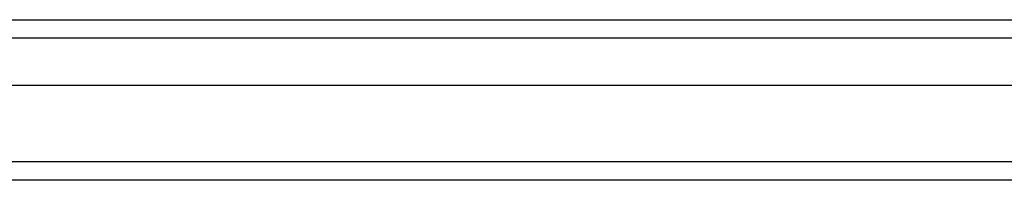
# Model space of a CAD drawing. Header units: inches. Extents: x 17 to 428, y 46 to 203.
# Tile 49 of 110: x 222.263 to 227.577, y 111.273 to 112.139. Entities that reach past the tile are written whole.
import ezdxf

# ---------------------------------------------------------------- set-up
doc = ezdxf.new("R2010")
doc.units = ezdxf.units.IN
doc.header["$MEASUREMENT"] = 0
doc.layers.add('Visible Edges(ANSI)', color=7, linetype='Continuous', lineweight=25)
doc.layers.add('Visible Tangent Edges(ANSI)', color=7, linetype='Continuous', lineweight=25)

msp = doc.modelspace()

# ---------------------------------------------------------------- linework, layer by layer
at = {"layer": 'Visible Edges(ANSI)'}
for p, q in [((191.7885, 112.1388), (231.9942, 112.1388)), ((232.1827, 111.7845), (191.6, 111.7845)), ((232.7924, 111.2727), (191.7575, 111.2727))]:
    msp.add_line(p, q, dxfattribs=at)
at = {"layer": 'Visible Tangent Edges(ANSI)'}
for p, q in [((232.1242, 112.0398), (191.6585, 112.0398)), ((232.7924, 111.3717), (190.9904, 111.3717))]:
    msp.add_line(p, q, dxfattribs=at)

doc.saveas('drawing.dxf')
